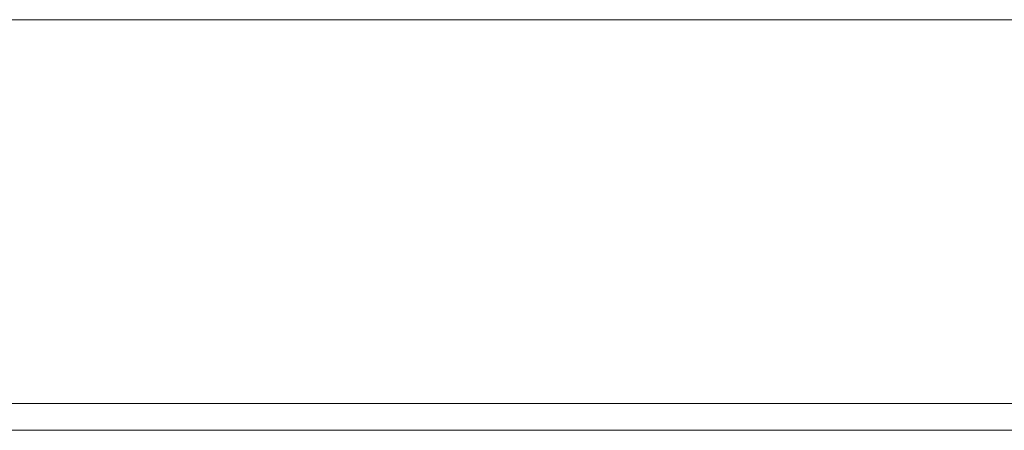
# Model space of a CAD drawing. Header units: inches. Extents: x 0.2 to 10.8, y 0.2 to 8.2.
# Tile 101 of 164: x 2.7539 to 2.81, y 6.8996 to 6.923. Entities that reach past the tile are written whole.
import ezdxf

# ---------------------------------------------------------------- set-up
doc = ezdxf.new("R2010")
doc.units = ezdxf.units.IN
doc.header["$MEASUREMENT"] = 0
doc.linetypes.add('HIDDEN', pattern=[0.07500000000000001, 0.05, -0.025])

msp = doc.modelspace()

# ---------------------------------------------------------------- linework, layer by layer
at = {"color": 7, "linetype": 'HIDDEN', "lineweight": 18}
for p, q in [((2.752002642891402, 6.923028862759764), (2.828890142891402, 6.923028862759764)), ((2.828890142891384, 6.901137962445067), (2.752002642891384, 6.901137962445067)), ((2.828890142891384, 6.8996165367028), (2.752002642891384, 6.8996165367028))]:
    msp.add_line(p, q, dxfattribs=at)

doc.saveas('drawing.dxf')
